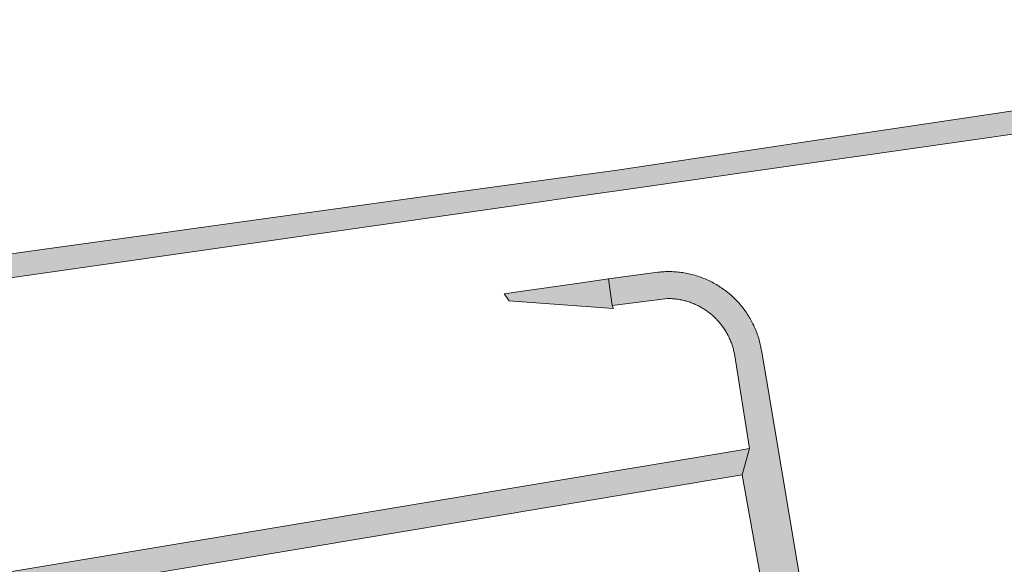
# Model space of a CAD drawing. Extents: x 97094 to 109644, y 463509 to 471969.
# Tile 87 of 256: x 102904 to 102967, y 467723 to 467758. Entities that reach past the tile are written whole.
import ezdxf

# ---------------------------------------------------------------- set-up
doc = ezdxf.new("R2010")
doc.units = 0
doc.layers.add('109 Onkruidbestrijding elementen', color=6, linetype='Continuous', lineweight=20, true_color=0xff00ff)

msp = doc.modelspace()

# ---------------------------------------------------------------- hatches: boundary and pattern name
at = {"layer": '109 Onkruidbestrijding elementen', "true_color": 0xff00ff}
for points in [[(103002.038, 467757.364), (102996.748, 467756.824), (102973.038, 467753.226), (102957.548, 467750.908), (102948.179, 467749.506), (102942.062, 467748.591), (102939.546, 467748.244), (102931.243, 467747.099), (102921.697, 467745.783), (102914.289, 467744.761), (102913.391, 467744.635), (102905.19, 467743.487), (102899.086, 467742.632), (102890.206, 467741.389), (102883.098, 467740.393), (102875.208, 467739.289), (102874.753, 467739.225), (102871.236, 467738.728), (102868.755, 467738.377), (102863.117, 467737.581), (102852.557, 467736.088), (102852.301, 467736.052), (102846.83, 467735.244), (102839.025, 467734.092), (102838.866, 467734.069), (102833.809, 467733.407), (102830.07, 467732.861), (102830.392, 467731.381), (102832.881, 467731.726), (102841.294, 467732.938), (102888.661, 467739.611), (102935.417, 467746.304), (102938.878, 467746.8), (102944.136, 467747.553), (102950.499, 467748.464), (102963.382, 467750.311), (103000.96, 467755.7), (103003.709, 467756.021), (103005.9, 467756.188), (103008.094, 467756.303), (103010.29, 467756.365), (103012.487, 467756.373), (103014.921, 467756.261), (103016.407, 467756.156), (103017.89, 467756.023), (103019.371, 467755.862), (103020.848, 467755.672), (103022.322, 467755.454), (103023.79, 467755.208), (103025.254, 467754.934), (103026.713, 467754.632), (103030.198, 467753.793), (103041.655, 467750.71), (103058.443, 467746.192), (103058.5, 467746.19), (103058.557, 467746.19), (103058.614, 467746.19), (103058.671, 467746.191), (103058.728, 467746.194), (103058.785, 467746.197), (103058.842, 467746.201), (103058.899, 467746.206), (103058.955, 467746.212), (103059.012, 467746.219), (103059.069, 467746.227), (103059.125, 467746.236), (103059.181, 467746.246), (103059.237, 467746.257), (103059.293, 467746.268), (103059.348, 467746.281), (103059.404, 467746.294), (103059.459, 467746.309), (103059.514, 467746.324), (103059.569, 467746.34), (103059.623, 467746.358), (103059.677, 467746.376), (103059.731, 467746.395), (103059.784, 467746.415), (103059.837, 467746.435), (103059.89, 467746.457), (103059.943, 467746.48), (103059.995, 467746.503), (103060.046, 467746.527), (103060.097, 467746.552), (103060.148, 467746.578), (103060.198, 467746.605), (103060.248, 467746.633), (103060.298, 467746.661), (103060.347, 467746.691), (103060.395, 467746.721), (103060.443, 467746.752), (103060.49, 467746.784), (103060.537, 467746.816), (103060.584, 467746.849), (103060.629, 467746.883), (103060.675, 467746.918), (103060.719, 467746.954), (103060.763, 467746.99), (103060.806, 467747.027), (103060.849, 467747.065), (103060.891, 467747.103), (103060.933, 467747.142), (103060.974, 467747.182), (103061.014, 467747.223), (103061.053, 467747.264), (103061.092, 467747.306), (103061.13, 467747.348), (103061.167, 467747.391), (103061.204, 467747.435), (103061.24, 467747.479), (103061.275, 467747.524), (103061.309, 467747.57), (103061.343, 467747.616), (103061.376, 467747.663), (103061.408, 467747.71), (103061.439, 467747.757), (103061.47, 467747.806), (103061.499, 467747.854), (103061.528, 467747.904), (103061.556, 467747.953), (103061.584, 467748.003), (103061.61, 467748.054), (103061.635, 467748.105), (103061.66, 467748.156), (103061.684, 467748.208), (103061.707, 467748.26), (103061.729, 467748.313), (103061.75, 467748.366), (103061.77, 467748.419), (103061.79, 467748.473), (103061.808, 467748.527), (103061.826, 467748.581), (103061.842, 467748.636), (103061.858, 467748.69), (103061.873, 467748.745), (103061.887, 467748.801), (103061.9, 467748.856), (103061.912, 467748.912), (103061.923, 467748.968), (103061.934, 467749.024), (103061.943, 467749.08), (103061.951, 467749.137), (103061.959, 467749.193), (103061.965, 467749.25), (103060.05, 467749.637), (103060.043, 467749.608), (103059.597, 467748.827), (103059.275, 467748.623), (103058.963, 467748.425), (103058.21, 467748.268), (103056.859, 467748.494), (103032.942, 467754.857), (103022.587, 467757.206), (103018.953, 467757.922), (103014.639, 467758.224), (103011.324, 467758.081), (103007.327, 467757.904), (103002.038, 467757.364)], [(102964.706, 467684.64), (102964.621, 467684.636), (102964.536, 467684.633), (102964.45, 467684.632), (102964.365, 467684.632), (102964.28, 467684.633), (102964.194, 467684.636), (102964.109, 467684.641), (102964.024, 467684.646), (102963.939, 467684.653), (102963.854, 467684.662), (102963.77, 467684.672), (102963.685, 467684.684), (102963.601, 467684.696), (102963.517, 467684.711), (102963.433, 467684.726), (102963.349, 467684.743), (102963.266, 467684.762), (102963.183, 467684.782), (102963.1, 467684.803), (102963.018, 467684.825), (102962.936, 467684.849), (102962.855, 467684.875), (102962.774, 467684.901), (102962.693, 467684.929), (102962.613, 467684.959), (102962.533, 467684.989), (102962.454, 467685.021), (102962.376, 467685.055), (102962.298, 467685.089), (102962.221, 467685.125), (102962.144, 467685.162), (102962.068, 467685.201), (102961.992, 467685.241), (102961.917, 467685.282), (102961.843, 467685.324), (102961.77, 467685.367), (102961.697, 467685.412), (102961.625, 467685.458), (102961.554, 467685.505), (102961.484, 467685.553), (102961.415, 467685.603), (102961.346, 467685.653), (102961.278, 467685.705), (102961.211, 467685.758), (102961.145, 467685.812), (102961.08, 467685.867), (102961.016, 467685.923), (102960.952, 467685.98), (102960.89, 467686.039), (102960.829, 467686.098), (102960.768, 467686.158), (102960.709, 467686.219), (102960.651, 467686.282), (102960.594, 467686.345), (102960.537, 467686.409), (102960.482, 467686.474), (102960.428, 467686.54), (102960.375, 467686.607), (102960.324, 467686.675), (102960.273, 467686.744), (102960.224, 467686.813), (102960.175, 467686.884), (102960.128, 467686.955), (102960.082, 467687.026), (102960.038, 467687.099), (102959.994, 467687.172), (102959.952, 467687.247), (102959.911, 467687.321), (102959.871, 467687.397), (102959.832, 467687.473), (102959.795, 467687.55), (102959.759, 467687.627), (102959.725, 467687.705), (102959.691, 467687.783), (102959.659, 467687.862), (102959.628, 467687.942), (102959.599, 467688.022), (102959.571, 467688.103), (102959.544, 467688.184), (102959.519, 467688.265), (102959.495, 467688.347), (102951.627, 467735.158), (102951.331, 467736.918), (102951.316, 467737.017), (102951.299, 467737.115), (102951.281, 467737.214), (102951.261, 467737.312), (102951.239, 467737.409), (102951.216, 467737.506), (102951.191, 467737.603), (102951.164, 467737.7), (102951.136, 467737.795), (102951.107, 467737.891), (102951.075, 467737.986), (102951.042, 467738.08), (102951.008, 467738.174), (102950.972, 467738.267), (102950.935, 467738.36), (102950.896, 467738.452), (102950.855, 467738.544), (102950.813, 467738.634), (102950.769, 467738.724), (102950.724, 467738.813), (102950.678, 467738.902), (102950.63, 467738.99), (102950.581, 467739.077), (102950.53, 467739.163), (102950.477, 467739.248), (102950.424, 467739.332), (102950.369, 467739.416), (102950.312, 467739.498), (102950.254, 467739.58), (102950.195, 467739.66), (102950.135, 467739.74), (102950.073, 467739.818), (102950.01, 467739.896), (102949.946, 467739.972), (102949.88, 467740.048), (102949.813, 467740.122), (102949.745, 467740.195), (102949.676, 467740.267), (102949.605, 467740.338), (102949.534, 467740.408), (102949.461, 467740.477), (102949.387, 467740.544), (102949.312, 467740.61), (102949.236, 467740.675), (102949.159, 467740.738), (102949.08, 467740.8), (102949.001, 467740.861), (102948.921, 467740.921), (102948.84, 467740.979), (102948.757, 467741.036), (102948.674, 467741.092), (102948.59, 467741.146), (102948.505, 467741.199), (102948.42, 467741.25), (102948.333, 467741.3), (102948.246, 467741.348), (102948.157, 467741.395), (102948.068, 467741.441), (102947.979, 467741.485), (102947.888, 467741.528), (102947.797, 467741.569), (102947.705, 467741.608), (102947.613, 467741.646), (102947.52, 467741.683), (102947.426, 467741.718), (102947.332, 467741.751), (102947.237, 467741.783), (102947.142, 467741.813), (102947.046, 467741.842), (102946.95, 467741.869), (102946.853, 467741.894), (102946.756, 467741.918), (102946.659, 467741.94), (102946.561, 467741.961), (102946.463, 467741.98), (102946.364, 467741.997), (102946.266, 467742.013), (102946.167, 467742.027), (102946.067, 467742.04), (102945.968, 467742.05), (102945.868, 467742.059), (102945.769, 467742.067), (102945.669, 467742.073), (102945.569, 467742.077), (102945.469, 467742.08), (102945.369, 467742.08), (102945.269, 467742.08), (102945.169, 467742.077), (102945.069, 467742.073), (102944.97, 467742.067), (102944.87, 467742.06), (102944.77, 467742.051), (102944.671, 467742.04), (102941.494, 467741.611), (102941.729, 467739.907), (102945.316, 467740.356), (102945.388, 467740.355), (102945.461, 467740.353), (102945.533, 467740.35), (102945.605, 467740.345), (102945.677, 467740.339), (102945.749, 467740.332), (102945.821, 467740.324), (102945.893, 467740.315), (102945.964, 467740.304), (102946.035, 467740.293), (102946.107, 467740.28), (102946.178, 467740.266), (102946.248, 467740.251), (102946.319, 467740.234), (102946.389, 467740.217), (102946.459, 467740.198), (102946.528, 467740.178), (102946.597, 467740.157), (102946.666, 467740.135), (102946.735, 467740.111), (102946.803, 467740.087), (102946.87, 467740.061), (102946.937, 467740.035), (102947.004, 467740.007), (102947.07, 467739.978), (102947.136, 467739.948), (102947.202, 467739.917), (102947.266, 467739.885), (102947.33, 467739.852), (102947.394, 467739.817), (102947.457, 467739.782), (102947.52, 467739.745), (102947.582, 467739.708), (102947.643, 467739.67), (102947.703, 467739.63), (102947.763, 467739.59), (102947.823, 467739.548), (102947.881, 467739.506), (102947.939, 467739.462), (102947.996, 467739.418), (102948.052, 467739.373), (102948.108, 467739.327), (102948.163, 467739.279), (102948.217, 467739.231), (102948.27, 467739.182), (102948.323, 467739.133), (102948.374, 467739.082), (102948.425, 467739.03), (102948.475, 467738.978), (102948.524, 467738.925), (102948.572, 467738.871), (102948.619, 467738.816), (102948.665, 467738.761), (102948.711, 467738.704), (102948.755, 467738.647), (102948.799, 467738.589), (102948.841, 467738.531), (102948.883, 467738.472), (102948.923, 467738.412), (102948.963, 467738.351), (102949.001, 467738.29), (102949.039, 467738.228), (102949.075, 467738.166), (102949.111, 467738.103), (102949.145, 467738.039), (102949.178, 467737.975), (102949.211, 467737.91), (102949.242, 467737.845), (102949.272, 467737.779), (102949.301, 467737.713), (102949.329, 467737.647), (102949.356, 467737.579), (102949.381, 467737.512), (102949.406, 467737.444), (102949.429, 467737.375), (102949.451, 467737.307), (102949.473, 467737.237), (102949.493, 467737.168), (102949.511, 467737.098), (102949.529, 467737.028), (102949.546, 467736.958), (102949.561, 467736.887), (102949.575, 467736.816), (102950.537, 467730.733), (102950.079, 467729.05), (102953.297, 467711.117), (102953.07, 467711.08), (102954.064, 467705.158), (102953.766, 467704.073), (102954.799, 467697.969), (102955.33, 467698.022), (102956.027, 467693.739), (102956.411, 467691.622), (102957.187, 467686.617), (102956.739, 467686.513), (102957.776, 467680.483), (102961.373, 467679.676), (102964.706, 467684.64)], [(102941.494, 467741.611), (102939.623, 467741.343), (102936.147, 467740.845), (102934.819, 467740.655), (102935.139, 467740.21), (102935.101, 467740.205), (102941.834, 467739.722), (102941.729, 467739.907), (102941.494, 467741.611)], [(102824.787, 467708.168), (102826.358, 467708.427), (102866.734, 467715.155), (102868.346, 467715.259), (102873.476, 467716.112), (102878.408, 467716.932), (102883.341, 467717.751), (102888.273, 467718.571), (102893.206, 467719.391), (102898.138, 467720.211), (102903.071, 467721.031), (102908.191, 467721.882), (102909.703, 467722.305), (102950.079, 467729.05), (102950.537, 467730.733), (102949.811, 467730.612), (102936.085, 467728.327), (102930.71, 467727.432), (102867.173, 467716.855), (102824.526, 467709.755), (102824.787, 467708.168)]]:
    msp.add_hatch(color=6, dxfattribs=at).paths.add_polyline_path(points)

# ---------------------------------------------------------------- linework, layer by layer
at = {"layer": '109 Onkruidbestrijding elementen', "color": 3, "true_color": 0x00ff00}
for points in [[(102888.661, 467739.611), (102935.417, 467746.304), (102938.878, 467746.8), (102944.136, 467747.553), (102950.499, 467748.464), (102963.382, 467750.311), (103000.96, 467755.7)], [(102973.038, 467753.226), (102957.548, 467750.908), (102948.179, 467749.506), (102942.062, 467748.591), (102939.546, 467748.244), (102931.243, 467747.099), (102921.697, 467745.783), (102914.289, 467744.761), (102913.391, 467744.635), (102905.19, 467743.487), (102899.086, 467742.632)], [(102959.495, 467688.347), (102951.627, 467735.158), (102951.331, 467736.918), (102951.316, 467737.017), (102951.299, 467737.115), (102951.281, 467737.214), (102951.261, 467737.312), (102951.239, 467737.409), (102951.216, 467737.506), (102951.191, 467737.603), (102951.164, 467737.7), (102951.136, 467737.795), (102951.107, 467737.891), (102951.075, 467737.986), (102951.042, 467738.08), (102951.008, 467738.174), (102950.972, 467738.267), (102950.935, 467738.36), (102950.896, 467738.452), (102950.855, 467738.544), (102950.813, 467738.634), (102950.769, 467738.724), (102950.724, 467738.813), (102950.678, 467738.902), (102950.63, 467738.99), (102950.581, 467739.077), (102950.53, 467739.163), (102950.477, 467739.248), (102950.424, 467739.332), (102950.369, 467739.416), (102950.312, 467739.498), (102950.254, 467739.58), (102950.195, 467739.66), (102950.135, 467739.74), (102950.073, 467739.818), (102950.01, 467739.896), (102949.946, 467739.972), (102949.88, 467740.048), (102949.813, 467740.122), (102949.745, 467740.195), (102949.676, 467740.267), (102949.605, 467740.338), (102949.534, 467740.408), (102949.461, 467740.477), (102949.387, 467740.544), (102949.312, 467740.61), (102949.236, 467740.675), (102949.159, 467740.738), (102949.08, 467740.8), (102949.001, 467740.861), (102948.921, 467740.921), (102948.84, 467740.979), (102948.757, 467741.036), (102948.674, 467741.092), (102948.59, 467741.146), (102948.505, 467741.199), (102948.42, 467741.25), (102948.333, 467741.3), (102948.246, 467741.348), (102948.157, 467741.395), (102948.068, 467741.441), (102947.979, 467741.485), (102947.888, 467741.528), (102947.797, 467741.569), (102947.705, 467741.608), (102947.613, 467741.646), (102947.52, 467741.683), (102947.426, 467741.718), (102947.332, 467741.751), (102947.237, 467741.783), (102947.142, 467741.813), (102947.046, 467741.842), (102946.95, 467741.869), (102946.853, 467741.894), (102946.756, 467741.918), (102946.659, 467741.94), (102946.561, 467741.961), (102946.463, 467741.98), (102946.364, 467741.997), (102946.266, 467742.013), (102946.167, 467742.027), (102946.067, 467742.04), (102945.968, 467742.05), (102945.868, 467742.059), (102945.769, 467742.067), (102945.669, 467742.073), (102945.569, 467742.077), (102945.469, 467742.08), (102945.369, 467742.08), (102945.269, 467742.08), (102945.169, 467742.077), (102945.069, 467742.073), (102944.97, 467742.067), (102944.87, 467742.06), (102944.77, 467742.051), (102944.671, 467742.04), (102941.494, 467741.611), (102941.729, 467739.907), (102945.316, 467740.356), (102945.388, 467740.355), (102945.461, 467740.353), (102945.533, 467740.35), (102945.605, 467740.345), (102945.677, 467740.339), (102945.749, 467740.332), (102945.821, 467740.324), (102945.893, 467740.315), (102945.964, 467740.304), (102946.035, 467740.293), (102946.107, 467740.28), (102946.178, 467740.266), (102946.248, 467740.251), (102946.319, 467740.234), (102946.389, 467740.217), (102946.459, 467740.198), (102946.528, 467740.178), (102946.597, 467740.157), (102946.666, 467740.135), (102946.735, 467740.111), (102946.803, 467740.087), (102946.87, 467740.061), (102946.937, 467740.035), (102947.004, 467740.007), (102947.07, 467739.978), (102947.136, 467739.948), (102947.202, 467739.917), (102947.266, 467739.885), (102947.33, 467739.852), (102947.394, 467739.817), (102947.457, 467739.782), (102947.52, 467739.745), (102947.582, 467739.708), (102947.643, 467739.67), (102947.703, 467739.63), (102947.763, 467739.59), (102947.823, 467739.548), (102947.881, 467739.506), (102947.939, 467739.462), (102947.996, 467739.418), (102948.052, 467739.373), (102948.108, 467739.327), (102948.163, 467739.279), (102948.217, 467739.231), (102948.27, 467739.182), (102948.323, 467739.133), (102948.374, 467739.082), (102948.425, 467739.03), (102948.475, 467738.978), (102948.524, 467738.925), (102948.572, 467738.871), (102948.619, 467738.816), (102948.665, 467738.761), (102948.711, 467738.704), (102948.755, 467738.647), (102948.799, 467738.589), (102948.841, 467738.531), (102948.883, 467738.472), (102948.923, 467738.412), (102948.963, 467738.351), (102949.001, 467738.29), (102949.039, 467738.228), (102949.075, 467738.166), (102949.111, 467738.103), (102949.145, 467738.039), (102949.178, 467737.975), (102949.211, 467737.91), (102949.242, 467737.845), (102949.272, 467737.779), (102949.301, 467737.713), (102949.329, 467737.647), (102949.356, 467737.579), (102949.381, 467737.512), (102949.406, 467737.444), (102949.429, 467737.375), (102949.451, 467737.307), (102949.473, 467737.237), (102949.493, 467737.168), (102949.511, 467737.098), (102949.529, 467737.028), (102949.546, 467736.958), (102949.561, 467736.887), (102949.575, 467736.816), (102950.537, 467730.733), (102950.079, 467729.05), (102953.297, 467711.117)]]:
    msp.add_lwpolyline(points, dxfattribs=at)
for points in [[(102941.494, 467741.611), (102939.623, 467741.343), (102936.147, 467740.845), (102934.819, 467740.655), (102935.139, 467740.21), (102935.101, 467740.205), (102941.834, 467739.722), (102941.729, 467739.907), (102941.494, 467741.611)], [(102824.787, 467708.168), (102826.358, 467708.427), (102866.734, 467715.155), (102868.346, 467715.259), (102873.476, 467716.112), (102878.408, 467716.932), (102883.341, 467717.751), (102888.273, 467718.571), (102893.206, 467719.391), (102898.138, 467720.211), (102903.071, 467721.031), (102908.191, 467721.882), (102909.703, 467722.305), (102950.079, 467729.05), (102950.537, 467730.733), (102949.811, 467730.612), (102936.085, 467728.327), (102930.71, 467727.432), (102867.173, 467716.855), (102824.526, 467709.755), (102824.787, 467708.168)]]:
    msp.add_lwpolyline(points, close=True, dxfattribs=at)

doc.saveas('drawing.dxf')
